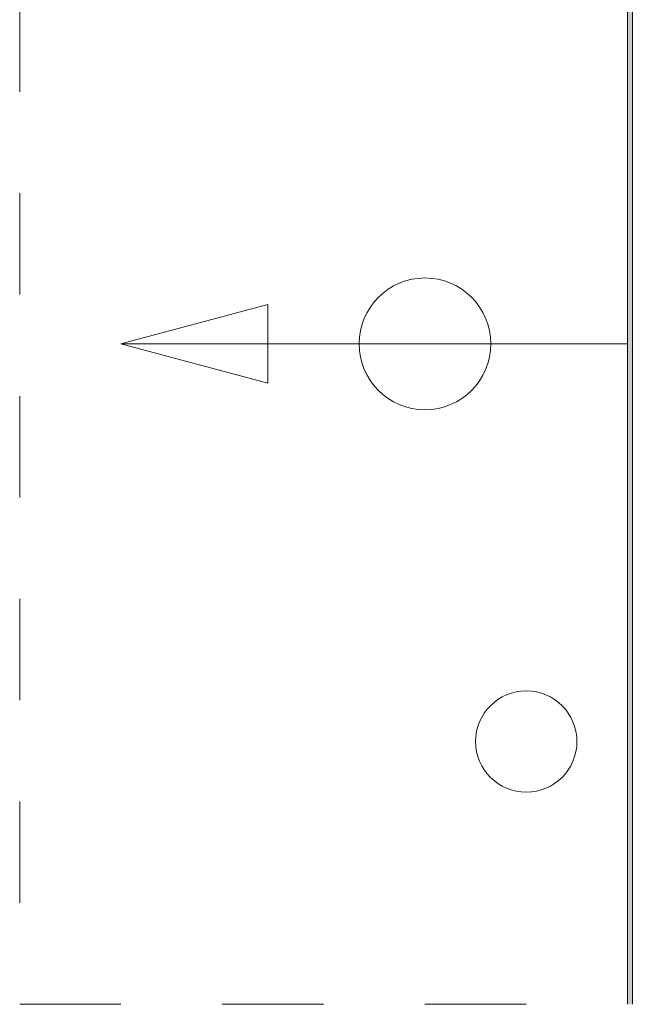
# Model space of a CAD drawing. Header units: centimetres. Extents: x -7.1 to 26.5, y -14.7 to 18.1.
# Tile 140 of 186: x 9.157 to 9.772, y 11.144 to 12.115. Entities that reach past the tile are written whole.
import ezdxf

# ---------------------------------------------------------------- set-up
doc = ezdxf.new("R2010")
doc.units = ezdxf.units.CM
doc.header["$LTSCALE"] = 10
doc.linetypes.add('AUSGEZOGEN', pattern=[0])
doc.linetypes.add('STRICHLINIE_S4', pattern=[0.0055, 0.0035, -0.001, 0, -0.001])
for name, color, linetype in [('XR$1$010 Murs extérieurs', 7, 'Continuous'), ('XR$1$010 Murs extérieurs – Lignes de séparation des couches', 7, 'Continuous'), ('XR$1$065 Mobilier installé', 7, 'Continuous'), ('XR$3$010 Murs extérieurs – Hachures des composants', 7, 'Continuous'), ('XR$3$035 Dalles', 7, 'Continuous')]:
    doc.layers.add(name, color=color, linetype=linetype)

# ---------------------------------------------------------------- blocks, each defined once
blk = doc.blocks.new('COMPLEXOBJECT_22')
at = {"layer": 'XR$1$065 Mobilier installé', "color": 8, "linetype": 'AUSGEZOGEN', "lineweight": 13, "transparency": 33554687}
for start, end in [(90, 270), (270, 90)]:
    blk.add_arc((9.65677, 11.40271), 0.05, start, end, dxfattribs=at)

msp = doc.modelspace()

# ---------------------------------------------------------------- hatches: boundary and pattern name
at = {"layer": 'XR$3$010 Murs extérieurs – Hachures des composants', "linetype": 'AUSGEZOGEN', "lineweight": 13, "transparency": 33554687}
msp.add_hatch(color=59, dxfattribs=at).paths.add_polyline_path([(9.76177, 11.1435), (9.76177, 12.1385), (9.75677, 12.1385), (9.75677, 11.1435)])

# ---------------------------------------------------------------- linework, layer by layer
at = {"layer": 'XR$1$010 Murs extérieurs', "color": 7, "linetype": 'AUSGEZOGEN', "lineweight": 18, "transparency": 33554687}
msp.add_line((9.75677, 12.1435), (9.75677, 11.1435), dxfattribs=at)
at = {"layer": 'XR$1$010 Murs extérieurs – Lignes de séparation des couches', "color": 7, "linetype": 'AUSGEZOGEN', "lineweight": 18, "transparency": 33554687}
for p, q in [((9.76177, 12.1385), (9.76177, 12.1085)), ((9.76177, 12.1085), (9.76177, 11.1435))]:
    msp.add_line(p, q, dxfattribs=at)
at = {"layer": 'XR$1$065 Mobilier installé', "color": 8, "linetype": 'AUSGEZOGEN', "lineweight": 13, "transparency": 33554687}
for p, q in [((9.25677, 11.79494), (9.40166, 11.83376)), ((9.40166, 11.75612), (9.40166, 11.83376)), ((9.25677, 11.79494), (9.75677, 11.79494)), ((9.25677, 11.79494), (9.40166, 11.75612))]:
    msp.add_line(p, q, dxfattribs=at)
msp.add_circle((9.55677, 11.79494), 0.065, dxfattribs=at)
at = {"layer": 'XR$3$035 Dalles', "color": 7, "linetype": 'STRICHLINIE_S4', "lineweight": 18, "transparency": 33554687}
msp.add_lwpolyline([(9.15677, 11.1435), (9.75677, 11.1435), (9.75677, 12.1435), (15.14677, 12.1435), (15.14677, 11.1435), (15.74677, 11.1435), (15.74677, 13.1435), (9.15677, 13.1435), (9.15677, 11.1435)], close=True, dxfattribs=at)

# ---------------------------------------------------------------- block references
at = {"layer": 'XR$1$065 Mobilier installé', "color": 8, "linetype": 'AUSGEZOGEN', "lineweight": 13, "transparency": 33554687}
msp.add_blockref('COMPLEXOBJECT_22', (0, 0), dxfattribs=at)

doc.saveas('drawing.dxf')
